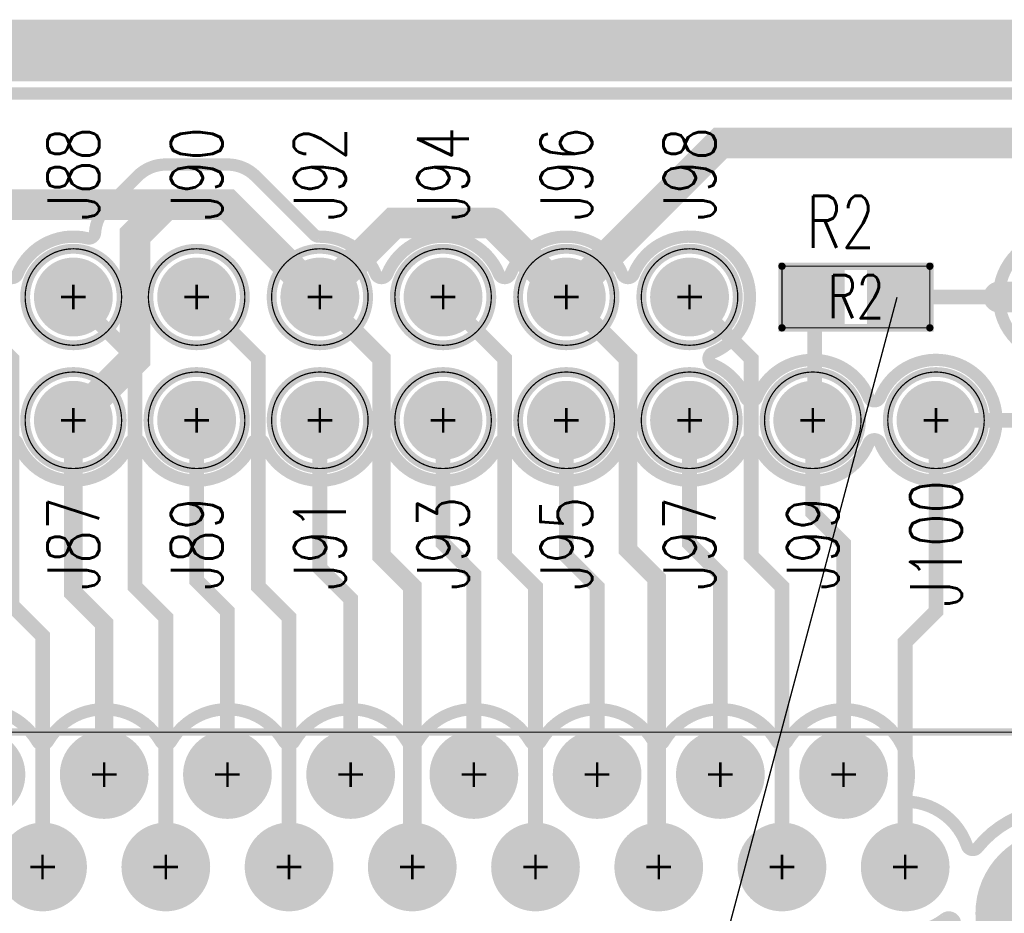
# Model space of a CAD drawing. Extents: x -3.7 to 14.2, y -4.6 to 2.9.
# Tile 8 of 10: x 2.256 to 3.055, y 0 to 0.725. Entities that reach past the tile are written whole.
import ezdxf
from ezdxf.enums import TextEntityAlignment as Align

# ---------------------------------------------------------------- set-up
doc = ezdxf.new("R2010")
doc.units = 0
for name, pattern in [('SIG_23', [2, 1, 1]), ('SIG_33', [2, 1, 1]), ('SIG_36', [2, 1, 1]), ('SIG_39', [2, 1, 1]), ('SIG_42', [2, 1, 1]), ('SIG_45', [2, 1, 1]), ('SIG_48', [2, 1, 1]), ('SIG_55', [2, 1, 1]), ('SIG_59', [2, 1, 1]), ('SIG_61', [2, 1, 1]), ('SIG_63', [2, 1, 1]), ('SIG_80', [2, 1, 1]), ('SIG_81', [2, 1, 1]), ('SIG_84', [2, 1, 1])]:
    doc.linetypes.add(name, pattern=pattern)
for name, color, linetype in [('2D_LINE_125', 3, 'CONTINUOUS'), ('2D_LINE_126', 6, 'CONTINUOUS'), ('BOARD_OUTLINE_00', 254, 'CONTINUOUS'), ('DRIL_PLTE_THRU_01', 16, 'CONTINUOUS'), ('DRIL_PLTE_THRU_02', 176, 'CONTINUOUS'), ('DRIL_SYMBOL', 254, 'CONTINUOUS'), ('LINK_00', 254, 'CONTINUOUS'), ('PADS_BOT', 5, 'CONTINUOUS'), ('PADS_INNER', 1, 'CONTINUOUS'), ('PADS_TOP', 1, 'CONTINUOUS'), ('PADS_XR_131', 3, 'CONTINUOUS'), ('PADS_XR_132', 6, 'CONTINUOUS'), ('PADS_XR_133', 254, 'CONTINUOUS'), ('PART_NAME_123', 255, 'CONTINUOUS'), ('PART_NAME_129', 2, 'CONTINUOUS'), ('PART_TOP_2DLINE_123', 255, 'CONTINUOUS'), ('PART_TOP_2DLINE_129', 2, 'CONTINUOUS'), ('POUR_OUTLINE_02', 5, 'CONTINUOUS'), ('POUR_PADTHERM_02', 5, 'CONTINUOUS'), ('POUR_VOID_02', 5, 'CONTINUOUS'), ('TRACE_01', 1, 'CONTINUOUS'), ('TRACE_02', 5, 'CONTINUOUS')]:
    doc.layers.add(name, color=color, linetype=linetype)
doc.styles.add('W0$001', font='simplex', dxfattribs={"width": 0.75})
doc.styles.add('W0$006', font='simplex', dxfattribs={"width": 0.75})

# ---------------------------------------------------------------- blocks, each defined once
blk = doc.blocks.new('BOARD_4')
at = {"layer": 'BOARD_OUTLINE_00', "const_width": 0.01}
blk.add_lwpolyline([(0.175, -0.45), (5.075, -0.45), (5.075, -1.85), (0.175, -1.85)], close=True, dxfattribs=at)
blk = doc.blocks.new('DRAWING_5')
at = {"layer": '2D_LINE_125', "const_width": 0.05}
blk.add_lwpolyline([(0.175, -0.45), (5.075, -0.45), (5.075, -1.85), (0.175, -1.85)], close=True, dxfattribs=at)
blk = doc.blocks.new('DRAWING_6')
at = {"layer": '2D_LINE_126', "const_width": 0.05}
blk.add_lwpolyline([(0.175, -0.45), (5.075, -0.45), (5.075, -1.85), (0.175, -1.85)], close=True, dxfattribs=at)
blk = doc.blocks.new('POUR_VOID_17')
at = {"layer": 'POUR_VOID_02', "const_width": 0.01}
blk.add_lwpolyline([(3.09537, 0.69351, 0.67207), (3.10463, 0.69351, -0.370327), (3.16142, 0.72265, 0.46436), (3.16757, 0.72718, -0.181536), (3.17702, 0.74798), (3.20202, 0.77298, -0.198912), (3.225, 0.7825), (3.275, 0.7825, -0.198912), (3.29798, 0.77298), (3.34551, 0.72546, 0.203529), (3.34913, 0.72399, -0.30967), (3.39537, 0.69351, 0.67207), (3.40463, 0.69351, -0.672072), (3.49537, 0.69351, 0.67207), (3.50463, 0.69351, -0.672072), (3.59537, 0.69351, 0.67207), (3.60463, 0.69351, -1.505345), (3.66851, 0.62963, 0.67207), (3.66851, 0.62037, -0.201707), (3.69537, 0.59351, 0.67207), (3.70463, 0.59351, -0.672072), (3.79537, 0.59351, 0.67207), (3.80463, 0.59351, -5.098893), (3.80463, 0.55649, 0.67207), (3.79537, 0.55649, -0.672072), (3.70463, 0.55649, 0.67207), (3.69537, 0.55649, -0.672072), (3.60463, 0.55649, 0.67207), (3.59537, 0.55649, -0.672072), (3.50463, 0.55649, 0.67207), (3.49537, 0.55649, -0.672072), (3.40463, 0.55649, 0.67207), (3.39537, 0.55649, -0.672072), (3.30463, 0.55649, 0.67207), (3.29537, 0.55649, -0.672072), (3.20463, 0.55649, 0.67207), (3.19537, 0.55649, -0.672072), (3.10463, 0.55649, 0.67207), (3.09537, 0.55649, -0.672072)], format="xyb", dxfattribs=at)
blk = doc.blocks.new('POUR_VOID_16')
at = {"layer": 'POUR_VOID_02', "const_width": 0.01}
blk.add_lwpolyline([(3.901, 0.675, 1), (3.999, 0.675, 1)], format="xyb", close=True, dxfattribs=at)
blk = doc.blocks.new('POUR_VOID_15')
at = {"layer": 'POUR_VOID_02', "const_width": 0.01}
blk.add_lwpolyline([(3.02931, 0.31446, -0.572119), (3.12069, 0.31446, 0.572118), (3.12931, 0.31446, -0.572119), (3.22069, 0.31446, 0.572118), (3.22931, 0.31446, -0.572119), (3.32069, 0.31446, 0.572118), (3.32931, 0.31446, -0.572119), (3.42069, 0.31446, 0.572118), (3.42931, 0.31446, -0.572119), (3.52069, 0.31446, 0.572118), (3.52931, 0.31446, -0.572119), (3.62069, 0.31446, 0.572118), (3.62931, 0.31446, -0.572119), (3.72069, 0.31446, 0.572118), (3.72931, 0.31446, -0.891367), (3.8256, 0.27184, 0.476887), (3.82991, 0.26537, -0.295094), (3.87514, 0.22978, 0.590658), (3.88376, 0.22827, -5.128606), (3.86537, 0.16711, 0.590658), (3.85734, 0.17061, -0.142063), (3.82986, 0.15982, 0.478289)], format="xyb", dxfattribs=at)
blk = doc.blocks.new('POUR_OUTLINE_9')
at = {"layer": 'POUR_OUTLINE_02', "const_width": 0.01}
blk.add_lwpolyline([(4.815, -0.485), (4.815, 0.835, 0.414214), (4.81, 0.84), (1.37, 0.84, 0.414214), (1.365, 0.835), (1.365, -0.485, 0.414214), (1.37, -0.49), (4.81, -0.49, 0.414214)], format="xyb", close=True, dxfattribs=at)
for name in ['POUR_VOID_17', 'POUR_VOID_16', 'POUR_VOID_15']:
    blk.add_blockref(name, (0, 0))
blk = doc.blocks.new('POUR_PADTHERM_26')
at = {"layer": 'POUR_PADTHERM_02', "const_width": 0.0125}
for points in [[(3.94375, 0.724), (3.94375, 0.704, 1), (3.95625, 0.704), (3.95625, 0.724, 1), (3.94375, 0.724)], [(3.901, 0.66875), (3.921, 0.66875, 1), (3.921, 0.68125), (3.901, 0.68125, 1), (3.901, 0.66875)], [(3.999, 0.68125), (3.979, 0.68125, 1), (3.979, 0.66875), (3.999, 0.66875, 1), (3.999, 0.68125)], [(3.95625, 0.626), (3.95625, 0.646, 1), (3.94375, 0.646), (3.94375, 0.626, 1), (3.95625, 0.626)]]:
    blk.add_lwpolyline(points, format="xyb", dxfattribs=at)
blk = doc.blocks.new('POUR_HEADER_0')
for name in ['POUR_OUTLINE_9', 'POUR_PADTHERM_26']:
    blk.add_blockref(name, (0.01, -0.825))
blk = doc.blocks.new('PART_BODY_TOP_1')
at = {"layer": 'PART_TOP_2DLINE_123', "const_width": 0.008}
blk.add_lwpolyline([(-0.03915, 0, 1), (0.03915, 0, 1)], format="xyb", close=True, dxfattribs=at)
at = {"layer": 'PART_TOP_2DLINE_129', "const_width": 0.001}
blk.add_lwpolyline([(-0.03915, 0, 1), (0.03915, 0, 1)], format="xyb", close=True, dxfattribs=at)
blk = doc.blocks.new('DRIL_SYMBOL_0$038')
at = {"layer": 'DRIL_SYMBOL', "const_width": 0.002}
for points in [[(0, -0.01), (0, 0.01)], [(-0.01, 0), (0.01, 0)]]:
    blk.add_lwpolyline(points, dxfattribs=at)
blk = doc.blocks.new('DRIL_HOLE_0$038')
at = {"const_width": 0.019}
blk.add_lwpolyline([(-0.0095, 0, 1), (0.0095, 0, 1)], format="xyb", close=True, dxfattribs=at)
blk.add_blockref('DRIL_SYMBOL_0$038', (0, 0))
blk = doc.blocks.new('PAD_0')
at = {"const_width": 0.029}
blk.add_lwpolyline([(0, -0.0145, 1), (0, 0.0145, 1)], format="xyb", close=True, dxfattribs=at)
blk = doc.blocks.new('PAD_3')
at = {"const_width": 0.032}
blk.add_lwpolyline([(0, -0.016, 1), (0, 0.016, 1)], format="xyb", close=True, dxfattribs=at)
blk = doc.blocks.new('STK_TOP_3')
at = {"layer": 'DRIL_PLTE_THRU_01'}
blk.add_blockref('DRIL_HOLE_0$038', (0, 0), dxfattribs=at)
at = {"layer": 'DRIL_PLTE_THRU_02'}
blk.add_blockref('DRIL_HOLE_0$038', (0, 0), dxfattribs=at)
at = {"layer": 'PADS_BOT'}
blk.add_blockref('PAD_0', (0, 0), dxfattribs=at)
at = {"layer": 'PADS_INNER'}
blk.add_blockref('PAD_0', (0, 0), dxfattribs=at)
at = {"layer": 'PADS_TOP'}
blk.add_blockref('PAD_0', (0, 0), dxfattribs=at)
at = {"layer": 'PADS_XR_131'}
blk.add_blockref('PAD_3', (0, 0), dxfattribs=at)
at = {"layer": 'PADS_XR_132'}
blk.add_blockref('PAD_3', (0, 0), dxfattribs=at)
blk = doc.blocks.new('SYM_TOP_2')
for name in ['PART_BODY_TOP_1', 'STK_TOP_3']:
    blk.add_blockref(name, (0, 0))
blk = doc.blocks.new('PART_TOP_2')
blk.add_blockref('SYM_TOP_2', (0, 0))
at = {"layer": 'PART_NAME_123', "style": 'W0$006', "width": 0.75}
blk.add_text('J100', height=0.042, rotation=90, dxfattribs=at).set_placement((0, -0.1), align=Align.MIDDLE_CENTER)
at = {"layer": 'PART_NAME_129', "style": 'W0$001', "width": 0.75}
blk.add_text('J100', height=0.042, rotation=90, dxfattribs=at).set_placement((0, -0.1), align=Align.MIDDLE_CENTER)
blk = doc.blocks.new('PART_TOP_89')
blk.add_blockref('SYM_TOP_2', (0, 0))
at = {"layer": 'PART_NAME_123', "style": 'W0$006', "width": 0.75}
blk.add_text('J87', height=0.042, rotation=90, dxfattribs=at).set_placement((0, -0.1), align=Align.MIDDLE_CENTER)
at = {"layer": 'PART_NAME_129', "style": 'W0$001', "width": 0.75}
blk.add_text('J87', height=0.042, rotation=90, dxfattribs=at).set_placement((0, -0.1), align=Align.MIDDLE_CENTER)
blk = doc.blocks.new('PART_TOP_90')
blk.add_blockref('SYM_TOP_2', (0, 0))
at = {"layer": 'PART_NAME_123', "style": 'W0$006', "width": 0.75}
blk.add_text('J88', height=0.042, rotation=90, dxfattribs=at).set_placement((0, 0.1), align=Align.MIDDLE_CENTER)
at = {"layer": 'PART_NAME_129', "style": 'W0$001', "width": 0.75}
blk.add_text('J88', height=0.042, rotation=90, dxfattribs=at).set_placement((0, 0.1), align=Align.MIDDLE_CENTER)
blk = doc.blocks.new('PART_TOP_91')
blk.add_blockref('SYM_TOP_2', (0, 0))
at = {"layer": 'PART_NAME_123', "style": 'W0$006', "width": 0.75}
blk.add_text('J89', height=0.042, rotation=90, dxfattribs=at).set_placement((0, -0.1), align=Align.MIDDLE_CENTER)
at = {"layer": 'PART_NAME_129', "style": 'W0$001', "width": 0.75}
blk.add_text('J89', height=0.042, rotation=90, dxfattribs=at).set_placement((0, -0.1), align=Align.MIDDLE_CENTER)
blk = doc.blocks.new('PART_TOP_93')
blk.add_blockref('SYM_TOP_2', (0, 0))
at = {"layer": 'PART_NAME_123', "style": 'W0$006', "width": 0.75}
blk.add_text('J90', height=0.042, rotation=90, dxfattribs=at).set_placement((0, 0.1), align=Align.MIDDLE_CENTER)
at = {"layer": 'PART_NAME_129', "style": 'W0$001', "width": 0.75}
blk.add_text('J90', height=0.042, rotation=90, dxfattribs=at).set_placement((0, 0.1), align=Align.MIDDLE_CENTER)
blk = doc.blocks.new('PART_TOP_94')
blk.add_blockref('SYM_TOP_2', (0, 0))
at = {"layer": 'PART_NAME_123', "style": 'W0$006', "width": 0.75}
blk.add_text('J91', height=0.042, rotation=90, dxfattribs=at).set_placement((0, -0.1), align=Align.MIDDLE_CENTER)
at = {"layer": 'PART_NAME_129', "style": 'W0$001', "width": 0.75}
blk.add_text('J91', height=0.042, rotation=90, dxfattribs=at).set_placement((0, -0.1), align=Align.MIDDLE_CENTER)
blk = doc.blocks.new('PART_TOP_95')
blk.add_blockref('SYM_TOP_2', (0, 0))
at = {"layer": 'PART_NAME_123', "style": 'W0$006', "width": 0.75}
blk.add_text('J92', height=0.042, rotation=90, dxfattribs=at).set_placement((0, 0.1), align=Align.MIDDLE_CENTER)
at = {"layer": 'PART_NAME_129', "style": 'W0$001', "width": 0.75}
blk.add_text('J92', height=0.042, rotation=90, dxfattribs=at).set_placement((0, 0.1), align=Align.MIDDLE_CENTER)
blk = doc.blocks.new('PART_TOP_96')
blk.add_blockref('SYM_TOP_2', (0, 0))
at = {"layer": 'PART_NAME_123', "style": 'W0$006', "width": 0.75}
blk.add_text('J93', height=0.042, rotation=90, dxfattribs=at).set_placement((0, -0.1), align=Align.MIDDLE_CENTER)
at = {"layer": 'PART_NAME_129', "style": 'W0$001', "width": 0.75}
blk.add_text('J93', height=0.042, rotation=90, dxfattribs=at).set_placement((0, -0.1), align=Align.MIDDLE_CENTER)
blk = doc.blocks.new('PART_TOP_97')
blk.add_blockref('SYM_TOP_2', (0, 0))
at = {"layer": 'PART_NAME_123', "style": 'W0$006', "width": 0.75}
blk.add_text('J94', height=0.042, rotation=90, dxfattribs=at).set_placement((0, 0.1), align=Align.MIDDLE_CENTER)
at = {"layer": 'PART_NAME_129', "style": 'W0$001', "width": 0.75}
blk.add_text('J94', height=0.042, rotation=90, dxfattribs=at).set_placement((0, 0.1), align=Align.MIDDLE_CENTER)
blk = doc.blocks.new('PART_TOP_98')
blk.add_blockref('SYM_TOP_2', (0, 0))
at = {"layer": 'PART_NAME_123', "style": 'W0$006', "width": 0.75}
blk.add_text('J95', height=0.042, rotation=90, dxfattribs=at).set_placement((0, -0.1), align=Align.MIDDLE_CENTER)
at = {"layer": 'PART_NAME_129', "style": 'W0$001', "width": 0.75}
blk.add_text('J95', height=0.042, rotation=90, dxfattribs=at).set_placement((0, -0.1), align=Align.MIDDLE_CENTER)
blk = doc.blocks.new('PART_TOP_99')
blk.add_blockref('SYM_TOP_2', (0, 0))
at = {"layer": 'PART_NAME_123', "style": 'W0$006', "width": 0.75}
blk.add_text('J96', height=0.042, rotation=90, dxfattribs=at).set_placement((0, 0.1), align=Align.MIDDLE_CENTER)
at = {"layer": 'PART_NAME_129', "style": 'W0$001', "width": 0.75}
blk.add_text('J96', height=0.042, rotation=90, dxfattribs=at).set_placement((0, 0.1), align=Align.MIDDLE_CENTER)
blk = doc.blocks.new('PART_TOP_100')
blk.add_blockref('SYM_TOP_2', (0, 0))
at = {"layer": 'PART_NAME_123', "style": 'W0$006', "width": 0.75}
blk.add_text('J97', height=0.042, rotation=90, dxfattribs=at).set_placement((0, -0.1), align=Align.MIDDLE_CENTER)
at = {"layer": 'PART_NAME_129', "style": 'W0$001', "width": 0.75}
blk.add_text('J97', height=0.042, rotation=90, dxfattribs=at).set_placement((0, -0.1), align=Align.MIDDLE_CENTER)
blk = doc.blocks.new('PART_TOP_101')
blk.add_blockref('SYM_TOP_2', (0, 0))
at = {"layer": 'PART_NAME_123', "style": 'W0$006', "width": 0.75}
blk.add_text('J98', height=0.042, rotation=90, dxfattribs=at).set_placement((0, 0.1), align=Align.MIDDLE_CENTER)
at = {"layer": 'PART_NAME_129', "style": 'W0$001', "width": 0.75}
blk.add_text('J98', height=0.042, rotation=90, dxfattribs=at).set_placement((0, 0.1), align=Align.MIDDLE_CENTER)
blk = doc.blocks.new('PART_TOP_102')
blk.add_blockref('SYM_TOP_2', (0, 0))
at = {"layer": 'PART_NAME_123', "style": 'W0$006', "width": 0.75}
blk.add_text('J99', height=0.042, rotation=90, dxfattribs=at).set_placement((0, -0.1), align=Align.MIDDLE_CENTER)
at = {"layer": 'PART_NAME_129', "style": 'W0$001', "width": 0.75}
blk.add_text('J99', height=0.042, rotation=90, dxfattribs=at).set_placement((0, -0.1), align=Align.MIDDLE_CENTER)
blk = doc.blocks.new('PART_BODY_TOP_2')
at = {"layer": 'PART_TOP_2DLINE_123', "const_width": 0.006}
blk.add_lwpolyline([(-0.38228, 0.147), (-0.38228, 0.07854), (-0.51201, 0.07854), (-0.51201, -0.07854), (-0.38228, -0.07854), (-0.38228, -0.147), (3.48228, -0.147), (3.48228, -0.07854), (3.61201, -0.07854), (3.61201, 0.07854), (3.48228, 0.07854), (3.48228, 0.147)], close=True, dxfattribs=at)
at = {"layer": 'PART_TOP_2DLINE_129', "const_width": 0.001}
blk.add_lwpolyline([(-0.38228, 0.147), (-0.38228, 0.07854), (-0.51201, 0.07854), (-0.51201, -0.07854), (-0.38228, -0.07854), (-0.38228, -0.147), (3.48228, -0.147), (3.48228, -0.07854), (3.61201, -0.07854), (3.61201, 0.07854), (3.48228, 0.07854), (3.48228, 0.147)], close=True, dxfattribs=at)
blk = doc.blocks.new('DRIL_SYMBOL_0$046')
at = {"layer": 'DRIL_SYMBOL', "const_width": 0.002}
for points in [[(0, -0.01), (0, 0.01)], [(-0.01, 0), (0.01, 0)]]:
    blk.add_lwpolyline(points, dxfattribs=at)
blk = doc.blocks.new('DRIL_HOLE_0$046')
at = {"const_width": 0.023}
blk.add_lwpolyline([(-0.0115, 0, 1), (0.0115, 0, 1)], format="xyb", close=True, dxfattribs=at)
blk.add_blockref('DRIL_SYMBOL_0$046', (0, 0))
blk = doc.blocks.new('PAD_8')
at = {"const_width": 0.033}
blk.add_lwpolyline([(0, -0.0165, 1), (0, 0.0165, 1)], format="xyb", close=True, dxfattribs=at)
blk = doc.blocks.new('PAD_11')
at = {"const_width": 0.036}
blk.add_lwpolyline([(0, -0.018, 1), (0, 0.018, 1)], format="xyb", close=True, dxfattribs=at)
blk = doc.blocks.new('STK_TOP_4')
at = {"layer": 'DRIL_PLTE_THRU_01'}
blk.add_blockref('DRIL_HOLE_0$046', (0, 0), dxfattribs=at)
at = {"layer": 'DRIL_PLTE_THRU_02'}
blk.add_blockref('DRIL_HOLE_0$046', (0, 0), dxfattribs=at)
at = {"layer": 'PADS_BOT'}
blk.add_blockref('PAD_8', (0, 0), dxfattribs=at)
at = {"layer": 'PADS_INNER'}
blk.add_blockref('PAD_8', (0, 0), dxfattribs=at)
at = {"layer": 'PADS_TOP'}
blk.add_blockref('PAD_8', (0, 0), dxfattribs=at)
at = {"layer": 'PADS_XR_131'}
blk.add_blockref('PAD_11', (0, 0), dxfattribs=at)
at = {"layer": 'PADS_XR_132'}
blk.add_blockref('PAD_11', (0, 0), dxfattribs=at)
blk = doc.blocks.new('DRIL_SYMBOL_0$11')
at = {"layer": 'DRIL_SYMBOL', "const_width": 0.002}
for points in [[(0, -0.01), (0, 0.01)], [(-0.01, 0), (0.01, 0)]]:
    blk.add_lwpolyline(points, dxfattribs=at)
blk = doc.blocks.new('DRIL_HOLE_0$11')
at = {"const_width": 0.055}
blk.add_lwpolyline([(-0.0275, 0, 1), (0.0275, 0, 1)], format="xyb", close=True, dxfattribs=at)
blk.add_blockref('DRIL_SYMBOL_0$11', (0, 0))
blk = doc.blocks.new('PAD_12')
at = {"const_width": 0.065}
blk.add_lwpolyline([(0, -0.0325, 1), (0, 0.0325, 1)], format="xyb", close=True, dxfattribs=at)
blk = doc.blocks.new('PAD_15')
at = {"const_width": 0.068}
blk.add_lwpolyline([(0, -0.034, 1), (0, 0.034, 1)], format="xyb", close=True, dxfattribs=at)
blk = doc.blocks.new('STK_TOP_6')
at = {"layer": 'DRIL_PLTE_THRU_01'}
blk.add_blockref('DRIL_HOLE_0$11', (0, 0), dxfattribs=at)
at = {"layer": 'DRIL_PLTE_THRU_02'}
blk.add_blockref('DRIL_HOLE_0$11', (0, 0), dxfattribs=at)
at = {"layer": 'PADS_BOT'}
blk.add_blockref('PAD_12', (0, 0), dxfattribs=at)
at = {"layer": 'PADS_INNER'}
blk.add_blockref('PAD_12', (0, 0), dxfattribs=at)
at = {"layer": 'PADS_TOP'}
blk.add_blockref('PAD_12', (0, 0), dxfattribs=at)
at = {"layer": 'PADS_XR_131'}
blk.add_blockref('PAD_15', (0, 0), dxfattribs=at)
at = {"layer": 'PADS_XR_132'}
blk.add_blockref('PAD_15', (0, 0), dxfattribs=at)
blk = doc.blocks.new('SYM_TOP_3')
for name, p in [('PART_BODY_TOP_2', (0, 0)), ('STK_TOP_4', (2.225, 0.1126)), ('STK_TOP_4', (2.325, 0.1126)), ('STK_TOP_4', (2.425, 0.1126)), ('STK_TOP_4', (2.525, 0.1126)), ('STK_TOP_4', (2.625, 0.1126)), ('STK_TOP_4', (2.725, 0.1126)), ('STK_TOP_4', (2.825, 0.1126)), ('STK_TOP_4', (2.925, 0.1126)), ('STK_TOP_4', (2.275, 0.0376)), ('STK_TOP_4', (2.375, 0.0376)), ('STK_TOP_4', (2.475, 0.0376)), ('STK_TOP_4', (2.575, 0.0376)), ('STK_TOP_4', (2.675, 0.0376)), ('STK_TOP_4', (2.775, 0.0376)), ('STK_TOP_4', (2.875, 0.0376)), ('STK_TOP_4', (2.975, 0.0376)), ('STK_TOP_6', (3.1, 0))]:
    blk.add_blockref(name, p)
blk = doc.blocks.new('PART_TOP_103')
blk.add_blockref('SYM_TOP_3', (0, 0))
blk = doc.blocks.new('SMOOTH_0$006')
at = {"const_width": 0.003}
blk.add_lwpolyline([(-0.0015, 0, 1), (0.0015, 0, 1)], format="xyb", close=True, dxfattribs=at)
blk = doc.blocks.new('SMOOTH_0$001')
at = {"const_width": 0.0005}
blk.add_lwpolyline([(-0.00025, 0, 1), (0.00025, 0, 1)], format="xyb", close=True, dxfattribs=at)
blk = doc.blocks.new('PART_BODY_TOP_3')
at = {"layer": 'PART_TOP_2DLINE_123', "const_width": 0.006}
blk.add_lwpolyline([(-0.06, -0.025), (0.06, -0.025), (0.06, 0.025), (-0.06, 0.025)], close=True, dxfattribs=at)
at = {"layer": 'PART_TOP_2DLINE_129', "const_width": 0.001}
blk.add_lwpolyline([(-0.06, -0.025), (0.06, -0.025), (0.06, 0.025), (-0.06, 0.025)], close=True, dxfattribs=at)
at = {"layer": 'PART_TOP_2DLINE_123'}
for p in [(-0.06, 0.025), (0.06, 0.025), (-0.06, -0.025), (0.06, -0.025)]:
    blk.add_blockref('SMOOTH_0$006', p, dxfattribs=at)
at = {"layer": 'PART_TOP_2DLINE_129'}
for p in [(-0.06, 0.025), (0.06, 0.025), (-0.06, -0.025), (0.06, -0.025)]:
    blk.add_blockref('SMOOTH_0$001', p, dxfattribs=at)
blk = doc.blocks.new('DRIL_HOLE_0')
blk.add_lwpolyline([(0, 0, 1), (0, 0, 1)], format="xyb", close=True)
blk = doc.blocks.new('PAD_16')
blk.add_lwpolyline([(0, 0, 1), (0, 0, 1)], format="xyb", close=True)
blk = doc.blocks.new('PAD_17')
at = {"const_width": 0.045}
blk.add_lwpolyline([(-0.0245, 0), (0.0245, 0)], dxfattribs=at)
blk = doc.blocks.new('PAD_18')
at = {"const_width": 0.039}
blk.add_lwpolyline([(-0.0215, 0), (0.0215, 0)], dxfattribs=at)
blk = doc.blocks.new('STK_TOP_7')
at = {"layer": 'DRIL_PLTE_THRU_01'}
blk.add_blockref('DRIL_HOLE_0', (0, 0), dxfattribs=at)
at = {"layer": 'DRIL_PLTE_THRU_02'}
blk.add_blockref('DRIL_HOLE_0', (0, 0), dxfattribs=at)
at = {"layer": 'PADS_BOT'}
blk.add_blockref('PAD_16', (0, 0), dxfattribs=at)
at = {"layer": 'PADS_INNER'}
blk.add_blockref('PAD_16', (0, 0), dxfattribs=at)
at = {"layer": 'PADS_TOP'}
blk.add_blockref('PAD_18', (0, 0), dxfattribs=at)
at = {"layer": 'PADS_XR_131'}
blk.add_blockref('PAD_17', (0, 0), dxfattribs=at)
at = {"layer": 'PADS_XR_133'}
blk.add_blockref('PAD_18', (0, 0), dxfattribs=at)
blk = doc.blocks.new('SYM_TOP_4')
for name, p in [('PART_BODY_TOP_3', (0, 0)), ('STK_TOP_7', (-0.0335, 0)), ('STK_TOP_7', (0.0335, 0))]:
    blk.add_blockref(name, p)
blk = doc.blocks.new('PART_TOP_104')
blk.add_blockref('SYM_TOP_4', (0, 0))
at = {"layer": 'PART_NAME_123', "style": 'W0$006', "width": 0.75}
blk.add_text('R2', height=0.042, dxfattribs=at).set_placement((-0.04, 0.04))
at = {"layer": 'PART_NAME_129', "style": 'W0$001', "width": 0.75}
blk.add_text('R2', height=0.035, dxfattribs=at).set_placement((0, 0.00033), align=Align.MIDDLE_CENTER)
blk = doc.blocks.new('SMOOTH_0$012')
at = {"const_width": 0.006}
blk.add_lwpolyline([(-0.003, 0, 1), (0.003, 0, 1)], format="xyb", close=True, dxfattribs=at)
blk = doc.blocks.new('SMOOTH_0$025')
at = {"const_width": 0.0125}
blk.add_lwpolyline([(-0.00625, 0, 1), (0.00625, 0, 1)], format="xyb", close=True, dxfattribs=at)
blk = doc.blocks.new('SMOOTH_0$015')
at = {"const_width": 0.0075}
blk.add_lwpolyline([(-0.00375, 0, 1), (0.00375, 0, 1)], format="xyb", close=True, dxfattribs=at)

msp = doc.modelspace()

# ---------------------------------------------------------------- linework, layer by layer
at = {"layer": 'LINK_00', "linetype": 'SIG_84'}
msp.add_line((2.825, -0.0376), (2.9685, 0.5), dxfattribs=at)
at = {"layer": 'TRACE_01', "linetype": 'SIG_33'}
for points, const_width in [([(2.7, 0.5), (2.825, 0.625), (3.375, 0.625)], 0.025), ([(2, 0.5), (2.075, 0.575), (2.425, 0.575)], 0.025), ([(2.5, 0.5), (2.425, 0.575)], 0.025), ([(2.5, 0.5), (2.56, 0.56), (2.64, 0.56)], 0.025), ([(2.7, 0.5), (2.64, 0.56)], 0.025), ([(2.575, 0.0376), (2.575, 0.265), (2.55, 0.29), (2.55, 0.45), (2.5, 0.5)], 0.015), ([(2.775, 0.0376), (2.77326, 0.04835), (2.77326, 0.27174), (2.75, 0.295), (2.75, 0.45), (2.7, 0.5)], 0.015), ([(2.325, 0.1126), (2.325, 0.235), (2.3, 0.26), (2.3, 0.4)], 0.015)]:
    msp.add_lwpolyline(points, dxfattribs=dict(at, const_width=const_width))
at = {"layer": 'TRACE_01', "linetype": 'SIG_59', "const_width": 0.012}
msp.add_lwpolyline([(2.275, 0.0376), (2.275, 0.225), (2.25, 0.25), (2.25, 0.45), (2.2, 0.5)], dxfattribs=at)
at = {"layer": 'TRACE_01', "linetype": 'SIG_39', "const_width": 0.012}
msp.add_lwpolyline([(2.375, 0.0376), (2.375, 0.24), (2.35, 0.265), (2.35, 0.45), (2.3, 0.5)], dxfattribs=at)
at = {"layer": 'TRACE_01', "linetype": 'SIG_63', "const_width": 0.012}
msp.add_lwpolyline([(2.475, 0.0376), (2.475, 0.24), (2.45, 0.265), (2.45, 0.45), (2.4, 0.5)], dxfattribs=at)
at = {"layer": 'TRACE_01', "linetype": 'SIG_48', "const_width": 0.012}
msp.add_lwpolyline([(2.675, 0.0376), (2.675, 0.265), (2.65, 0.29), (2.65, 0.45), (2.6, 0.5)], dxfattribs=at)
at = {"layer": 'TRACE_01', "linetype": 'SIG_81', "const_width": 0.012}
msp.add_lwpolyline([(2.875, 0.0376), (2.875, 0.265), (2.85, 0.29), (2.85, 0.45), (2.8, 0.5)], dxfattribs=at)
at = {"layer": 'TRACE_01', "linetype": 'SIG_55', "const_width": 0.012}
for points in [[(2.9, 0.4), (2.9015, 0.4015), (2.9015, 0.5)], [(2.925, 0.1126), (2.925, 0.3), (2.9, 0.325), (2.9, 0.4)]]:
    msp.add_lwpolyline(points, dxfattribs=at)
at = {"layer": 'TRACE_01', "linetype": 'SIG_84', "const_width": 0.012}
msp.add_lwpolyline([(3.1, 0.5), (2.9685, 0.5)], dxfattribs=at)
at = {"layer": 'TRACE_01', "linetype": 'SIG_42', "const_width": 0.012}
msp.add_lwpolyline([(2.425, 0.1126), (2.425, 0.245), (2.4, 0.27), (2.4, 0.4)], dxfattribs=at)
at = {"layer": 'TRACE_01', "linetype": 'SIG_61', "const_width": 0.012}
msp.add_lwpolyline([(2.525, 0.1126), (2.525, 0.255), (2.5, 0.28), (2.5, 0.4)], dxfattribs=at)
at = {"layer": 'TRACE_01', "linetype": 'SIG_23', "const_width": 0.012}
msp.add_lwpolyline([(2.625, 0.1126), (2.625, 0.275), (2.6, 0.3), (2.6, 0.4)], dxfattribs=at)
at = {"layer": 'TRACE_01', "linetype": 'SIG_36', "const_width": 0.012}
msp.add_lwpolyline([(2.725, 0.1126), (2.725, 0.265), (2.7, 0.29), (2.7, 0.4)], dxfattribs=at)
at = {"layer": 'TRACE_01', "linetype": 'SIG_80', "const_width": 0.012}
msp.add_lwpolyline([(2.825, 0.1126), (2.825, 0.275), (2.8, 0.3), (2.8, 0.4)], dxfattribs=at)
at = {"layer": 'TRACE_01', "linetype": 'SIG_45', "const_width": 0.012}
for points in [[(2.975, 0.0376), (2.975, 0.22), (3, 0.245), (3, 0.4)], [(3.1065, 0.4), (3, 0.4)]]:
    msp.add_lwpolyline(points, dxfattribs=at)
at = {"layer": 'TRACE_02', "linetype": 'SIG_33', "const_width": 0.025}
msp.add_lwpolyline([(2.3, 0.4), (2.35, 0.45), (2.35, 0.55), (2.375, 0.575), (2.425, 0.575), (2.5, 0.5)], dxfattribs=at)

# ---------------------------------------------------------------- block references
for name, p in [('DRAWING_5', (-1.075, 1.15)), ('DRAWING_6', (-1.075, 1.15)), ('BOARD_4', (-1.075, 1.15)), ('PART_TOP_90', (2.3, 0.5)), ('PART_TOP_93', (2.4, 0.5)), ('PART_TOP_95', (2.5, 0.5)), ('PART_TOP_97', (2.6, 0.5)), ('PART_TOP_99', (2.7, 0.5)), ('PART_TOP_101', (2.8, 0.5)), ('PART_TOP_104', (2.935, 0.5)), ('PART_TOP_89', (2.3, 0.4)), ('PART_TOP_91', (2.4, 0.4)), ('PART_TOP_94', (2.5, 0.4)), ('PART_TOP_96', (2.6, 0.4)), ('PART_TOP_98', (2.7, 0.4)), ('PART_TOP_100', (2.8, 0.4)), ('PART_TOP_102', (2.9, 0.4)), ('PART_TOP_2', (3, 0.4)), ('PART_TOP_103', (0, 0))]:
    msp.add_blockref(name, p)
at = {"linetype": 'SIG_84'}
msp.add_blockref('POUR_HEADER_0', (-0.86, 0.65), dxfattribs=at)
at = {"layer": 'TRACE_01'}
for name, p in [('SMOOTH_0$025', (2.825, 0.625)), ('SMOOTH_0$025', (2.425, 0.575)), ('SMOOTH_0$025', (2.425, 0.575)), ('SMOOTH_0$025', (2.56, 0.56)), ('SMOOTH_0$025', (2.64, 0.56)), ('SMOOTH_0$025', (2.64, 0.56)), ('SMOOTH_0$025', (2.5, 0.5)), ('SMOOTH_0$025', (2.5, 0.5)), ('SMOOTH_0$025', (2.7, 0.5)), ('SMOOTH_0$025', (2.7, 0.5)), ('SMOOTH_0$012', (2.3, 0.5)), ('SMOOTH_0$012', (2.4, 0.5)), ('SMOOTH_0$015', (2.5, 0.5)), ('SMOOTH_0$012', (2.6, 0.5)), ('SMOOTH_0$015', (2.7, 0.5)), ('SMOOTH_0$012', (2.8, 0.5)), ('SMOOTH_0$012', (2.9015, 0.5)), ('SMOOTH_0$012', (2.9685, 0.5)), ('SMOOTH_0$012', (2.35, 0.45)), ('SMOOTH_0$012', (2.45, 0.45)), ('SMOOTH_0$015', (2.55, 0.45)), ('SMOOTH_0$012', (2.65, 0.45)), ('SMOOTH_0$015', (2.75, 0.45)), ('SMOOTH_0$012', (2.85, 0.45)), ('SMOOTH_0$015', (2.3, 0.4)), ('SMOOTH_0$012', (2.9015, 0.4015)), ('SMOOTH_0$012', (2.4, 0.4)), ('SMOOTH_0$012', (2.5, 0.4)), ('SMOOTH_0$012', (2.6, 0.4)), ('SMOOTH_0$012', (2.7, 0.4)), ('SMOOTH_0$012', (2.8, 0.4)), ('SMOOTH_0$012', (2.9, 0.4)), ('SMOOTH_0$012', (2.9, 0.4)), ('SMOOTH_0$012', (3, 0.4)), ('SMOOTH_0$012', (3, 0.4)), ('SMOOTH_0$012', (2.9, 0.325)), ('SMOOTH_0$012', (2.6, 0.3)), ('SMOOTH_0$012', (2.8, 0.3)), ('SMOOTH_0$012', (2.925, 0.3)), ('SMOOTH_0$015', (2.55, 0.29)), ('SMOOTH_0$012', (2.65, 0.29)), ('SMOOTH_0$012', (2.7, 0.29)), ('SMOOTH_0$015', (2.75, 0.295)), ('SMOOTH_0$012', (2.85, 0.29)), ('SMOOTH_0$012', (2.5, 0.28)), ('SMOOTH_0$012', (2.625, 0.275)), ('SMOOTH_0$012', (2.825, 0.275)), ('SMOOTH_0$012', (2.4, 0.27)), ('SMOOTH_0$015', (2.575, 0.265)), ('SMOOTH_0$015', (2.77326, 0.27174)), ('SMOOTH_0$015', (2.3, 0.26)), ('SMOOTH_0$012', (2.35, 0.265)), ('SMOOTH_0$012', (2.45, 0.265)), ('SMOOTH_0$012', (2.675, 0.265)), ('SMOOTH_0$012', (2.725, 0.265)), ('SMOOTH_0$012', (2.875, 0.265)), ('SMOOTH_0$012', (2.525, 0.255)), ('SMOOTH_0$012', (2.425, 0.245)), ('SMOOTH_0$012', (3, 0.245)), ('SMOOTH_0$015', (2.325, 0.235)), ('SMOOTH_0$012', (2.375, 0.24)), ('SMOOTH_0$012', (2.475, 0.24)), ('SMOOTH_0$012', (2.275, 0.225)), ('SMOOTH_0$012', (2.975, 0.22)), ('SMOOTH_0$015', (2.325, 0.1126)), ('SMOOTH_0$012', (2.425, 0.1126)), ('SMOOTH_0$012', (2.525, 0.1126)), ('SMOOTH_0$012', (2.625, 0.1126)), ('SMOOTH_0$012', (2.725, 0.1126)), ('SMOOTH_0$012', (2.825, 0.1126)), ('SMOOTH_0$012', (2.925, 0.1126)), ('SMOOTH_0$015', (2.77326, 0.04835)), ('SMOOTH_0$012', (2.275, 0.0376)), ('SMOOTH_0$012', (2.375, 0.0376)), ('SMOOTH_0$012', (2.475, 0.0376)), ('SMOOTH_0$015', (2.575, 0.0376)), ('SMOOTH_0$012', (2.675, 0.0376)), ('SMOOTH_0$015', (2.775, 0.0376)), ('SMOOTH_0$012', (2.875, 0.0376)), ('SMOOTH_0$012', (2.975, 0.0376))]:
    msp.add_blockref(name, p, dxfattribs=at)
at = {"layer": 'TRACE_02'}
for p in [(2.375, 0.575), (2.425, 0.575), (2.35, 0.55), (2.5, 0.5), (2.35, 0.45), (2.3, 0.4)]:
    msp.add_blockref('SMOOTH_0$025', p, dxfattribs=at)

doc.saveas('drawing.dxf')
